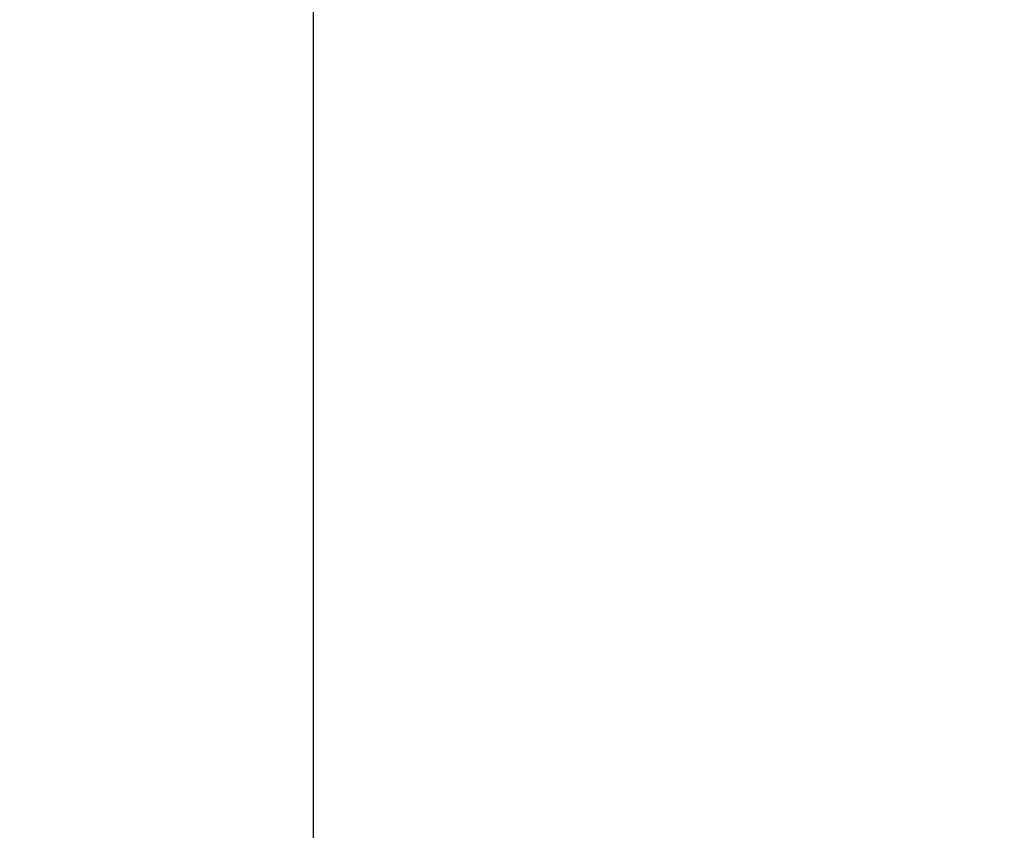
# Model space of a CAD drawing. Header units: millimetres. Extents: x -1777 to 1198744, y 17256 to 76241.
# Tile 68 of 201: x 127935.16 to 127936.62, y 52459.82 to 52461.02. Entities that reach past the tile are written whole.
import ezdxf

# ---------------------------------------------------------------- set-up
doc = ezdxf.new("R2010")
doc.units = ezdxf.units.MM
doc.layers.add('Beschriftung', color=7, linetype='Continuous', lineweight=9)
doc.styles.add('LBB3.5M1000', font='isocp.shx', dxfattribs={"height": 3.5})

msp = doc.modelspace()

# ---------------------------------------------------------------- hatches: boundary and pattern name
at = {"lineweight": 5}
h = msp.add_hatch(dxfattribs=at)
h.set_pattern_fill('NET3', color=0, scale=10)
h.set_pattern_definition([(0, (42400.086, 91172.177), (0, 31.75), []), (60, (42400.086, 91172.177), (-27.496307, 15.875), []), (120, (42400.086, 91172.177), (-27.496307, -15.875), [])])
h.paths.add_polyline_path([(127895.59851, 51321.72172), (127935.59851, 51321.72172), (127935.59851, 52811.17604), (127895.59851, 52811.17604)])
h = msp.add_hatch()
h.set_pattern_fill('ANSI33', color=256, scale=50)
h.set_pattern_definition([(45, (42400.1, 91172.18), (-224.5064, 224.5064), []), (45, (42624.6, 91172.18), (-224.5064, 224.5064), [158.75, -79.375])])
h.paths.add_polyline_path([(127935.59851, 51321.72172), (128335.59894, 51321.72172), (128335.59852, 52427.17352), (128324.58417, 52427.17604), (128324.58417, 52461.17604), (127935.59851, 52461.17604)])

# ---------------------------------------------------------------- linework, layer by layer
msp.add_line((127935.59851, 51321.72172), (127935.59851, 52811.17604))

# ---------------------------------------------------------------- texts
at = {"layer": 'Beschriftung', "insert": (-641.05085, 52759.07674), "char_height": 500, "width": 7399.7669481, "attachment_point": 1, "style": 'LBB3.5M1000'}
msp.add_mtext('\\pi2004.5;{\\fArial|b0|i0|c0|p34;TOP VIEW\\P\\pi1431.8;\\fArial|b0|i1|c0|p34;DRAUFSICHT\\P\\pi64.583;\\fArial|b0|i0|c0|p34;\\H0.6x;(SECTION THROUGH PUMP HOUSE)\\P\\pi330.31;\\fArial|b0|i1|c0|p34;(SCHNITT DURCH PUMPENHAUS)}', dxfattribs=at)

doc.saveas('drawing.dxf')
